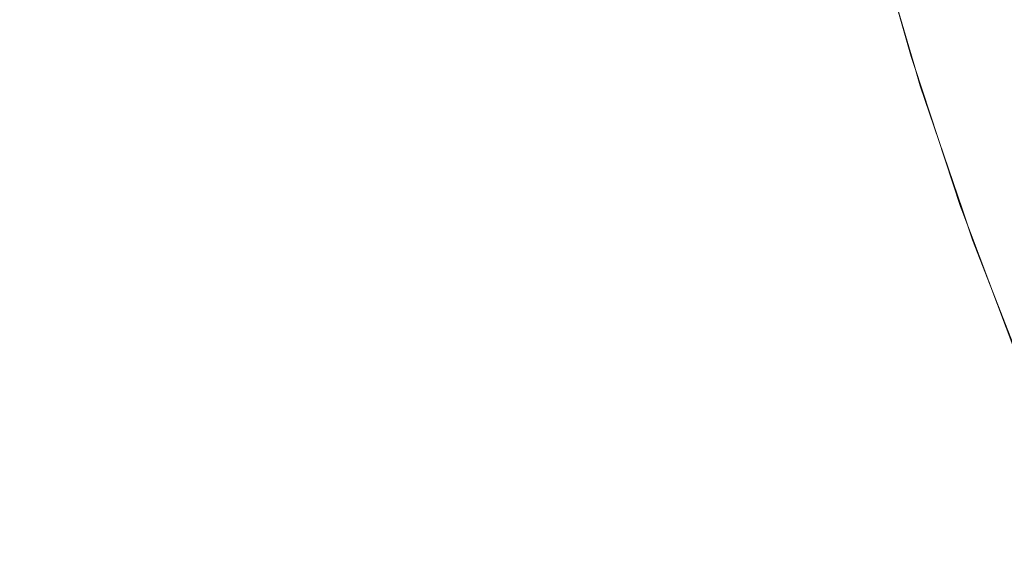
# Model space of a CAD drawing. Header units: centimetres. Extents: x -26 to 27.3, y -25.9 to -24.1.
# Tile 69 of 224: x -8.1565 to -8.1037, y -25.4455 to -25.4165. Entities that reach past the tile are written whole.
import ezdxf

# ---------------------------------------------------------------- set-up
doc = ezdxf.new("R2010")
doc.units = ezdxf.units.CM
doc.header["$LTSCALE"] = 2.54
doc.layers.add('Lucido design-1', color=7, linetype='Continuous')

# ---------------------------------------------------------------- blocks, each defined once
blk = doc.blocks.new('Gruppo-7-1')
at = {"color": 7, "linetype": 'Continuous', "lineweight": 9}
blk.add_3dface([(-25.917482, -24.159888, 1182.422727), (-25.917482, -25.759888, 1182.422727), (27.182518, -25.759888, 1182.422727), (27.182518, -24.159888, 1182.422727)], dxfattribs=at)
for points, invisible_edges in [([(-8.128861, -25.416527, 1181.664312), (-8.131131, -25.407253, 1181.664312), (-8.128882, -25.406754, 1181.667653), (-8.126636, -25.415931, 1181.667653)], 15), ([(-8.131254, -25.417168, 1181.661015), (-8.133549, -25.407789, 1181.661015), (-8.131131, -25.407253, 1181.664312), (-8.128861, -25.416527, 1181.664312)], 15), ([(-8.133741, -25.417834, 1181.657866), (-8.136063, -25.408346, 1181.657866), (-8.133549, -25.407789, 1181.661015), (-8.131254, -25.417168, 1181.661015)], 15), ([(-8.136352, -25.418534, 1181.654822), (-8.138702, -25.408931, 1181.654822), (-8.136063, -25.408346, 1181.657866), (-8.133741, -25.417834, 1181.657866)], 15), ([(-8.139084, -25.419266, 1181.651887), (-8.141463, -25.409543, 1181.651887), (-8.138702, -25.408931, 1181.654822), (-8.136352, -25.418534, 1181.654822)], 15), ([(-8.104713, -25.417227, 1181.951355), (-8.106978, -25.409229, 1181.951355), (-8.105763, -25.408913, 1181.955264), (-8.103513, -25.416859, 1181.955264)], 15), ([(-8.103513, -25.416859, 1181.955264), (-8.105763, -25.408913, 1181.955264), (-8.104392, -25.408556, 1181.959121), (-8.102158, -25.416444, 1181.959121)], 15), ([(-8.141931, -25.420029, 1181.649067), (-8.144341, -25.410181, 1181.649067), (-8.141463, -25.409543, 1181.651887), (-8.139084, -25.419266, 1181.651887)], 15), ([(-8.106648, -25.417819, 1181.94341), (-8.108936, -25.409739, 1181.94341), (-8.108036, -25.409504, 1181.947402), (-8.105759, -25.417547, 1181.947402)], 15), ([(-8.105759, -25.417547, 1181.947402), (-8.108036, -25.409504, 1181.947402), (-8.106978, -25.409229, 1181.951355), (-8.104713, -25.417227, 1181.951355)], 15), ([(-8.107952, -25.418219, 1181.935341), (-8.110256, -25.410082, 1181.935341), (-8.109676, -25.409931, 1181.939388), (-8.107379, -25.418043, 1181.939388)], 15), ([(-8.107379, -25.418043, 1181.939388), (-8.109676, -25.409931, 1181.939388), (-8.108936, -25.409739, 1181.94341), (-8.106648, -25.417819, 1181.94341)], 15), ([(-8.14489, -25.420822, 1181.646368), (-8.147332, -25.410844, 1181.646368), (-8.144341, -25.410181, 1181.649067), (-8.141931, -25.420029, 1181.649067)], 15), ([(-8.108714, -25.418452, 1181.923272), (-8.111027, -25.410283, 1181.923272), (-8.110932, -25.410258, 1181.927202), (-8.10862, -25.418423, 1181.927202)], 15), ([(-8.111027, -25.410283, 1181.923272), (-8.108714, -25.418452, 1181.923272), (-8.108715, -25.418453, 1181.922727), (-8.110738, -25.411309, 1181.922727)], 11), ([(-8.10862, -25.418423, 1181.927202), (-8.110932, -25.410258, 1181.927202), (-8.110674, -25.410191, 1181.931277), (-8.108365, -25.418345, 1181.931277)], 15), ([(-8.108365, -25.418345, 1181.931277), (-8.110674, -25.410191, 1181.931277), (-8.110256, -25.410082, 1181.935341), (-8.107952, -25.418219, 1181.935341)], 15), ([(-8.147956, -25.421643, 1181.643793), (-8.150431, -25.411531, 1181.643793), (-8.147332, -25.410844, 1181.646368), (-8.14489, -25.420822, 1181.646368)], 15), ([(-8.151124, -25.422492, 1181.641348), (-8.153632, -25.412241, 1181.641348), (-8.150431, -25.411531, 1181.643793), (-8.147956, -25.421643, 1181.643793)], 15), ([(-8.108395, -25.420083, 1181.716767), (-8.110839, -25.411698, 1181.716767), (-8.110686, -25.411657, 1181.720755), (-8.108244, -25.420035, 1181.720755)], 15), ([(-8.110667, -25.411652, 1181.722727), (-8.110738, -25.411309, 1181.922727), (-8.108715, -25.418453, 1181.922727)], 9), ([(-8.108244, -25.420035, 1181.720755), (-8.110686, -25.411657, 1181.720755), (-8.110667, -25.411652, 1181.722727), (-8.108513, -25.419042, 1181.722727)], 11), ([(-8.108715, -25.418453, 1181.922727), (-8.108513, -25.419042, 1181.722727), (-8.110667, -25.411652, 1181.722727)], 9), ([(-8.110521, -25.420753, 1181.700917), (-8.112993, -25.412275, 1181.700917), (-8.112223, -25.412069, 1181.704851), (-8.109762, -25.420514, 1181.704851)], 15), ([(-8.109762, -25.420514, 1181.704851), (-8.112223, -25.412069, 1181.704851), (-8.111608, -25.411904, 1181.708808), (-8.109154, -25.420322, 1181.708808)], 15), ([(-8.109154, -25.420322, 1181.708808), (-8.111608, -25.411904, 1181.708808), (-8.111146, -25.41178, 1181.712782), (-8.108698, -25.420178, 1181.712782)], 15), ([(-8.108698, -25.420178, 1181.712782), (-8.111146, -25.41178, 1181.712782), (-8.110839, -25.411698, 1181.716767), (-8.108395, -25.420083, 1181.716767)], 15), ([(-8.154389, -25.423367, 1181.639037), (-8.156932, -25.412973, 1181.639037), (-8.153632, -25.412241, 1181.641348), (-8.151124, -25.422492, 1181.641348)], 15), ([(-8.112493, -25.421375, 1181.693147), (-8.11499, -25.41281, 1181.693147), (-8.113915, -25.412522, 1181.697014), (-8.111432, -25.42104, 1181.697014)], 15), ([(-8.111432, -25.42104, 1181.697014), (-8.113915, -25.412522, 1181.697014), (-8.112993, -25.412275, 1181.700917), (-8.110521, -25.420753, 1181.700917)], 15), ([(-8.157745, -25.424266, 1181.636865), (-8.160325, -25.413725, 1181.636865), (-8.156932, -25.412973, 1181.639037), (-8.154389, -25.423367, 1181.639037)], 15), ([(-8.115061, -25.422184, 1181.68555), (-8.11759, -25.413507, 1181.68555), (-8.116215, -25.413138, 1181.689324), (-8.113703, -25.421756, 1181.689324)], 15), ([(-8.113703, -25.421756, 1181.689324), (-8.116215, -25.413138, 1181.689324), (-8.11499, -25.41281, 1181.693147), (-8.112493, -25.421375, 1181.693147)], 15), ([(-8.116565, -25.422658, 1181.681833), (-8.119113, -25.413915, 1181.681833), (-8.11759, -25.413507, 1181.68555), (-8.115061, -25.422184, 1181.68555)], 15), ([(-8.118212, -25.423178, 1181.678179), (-8.120781, -25.414362, 1181.678179), (-8.119113, -25.413915, 1181.681833), (-8.116565, -25.422658, 1181.681833)], 15), ([(-8.120001, -25.423742, 1181.674593), (-8.122593, -25.414847, 1181.674593), (-8.120781, -25.414362, 1181.678179), (-8.118212, -25.423178, 1181.678179)], 15), ([(-8.121928, -25.42435, 1181.671083), (-8.124546, -25.415371, 1181.671083), (-8.122593, -25.414847, 1181.674593), (-8.120001, -25.423742, 1181.674593)], 15), ([(-8.123992, -25.425, 1181.667653), (-8.126636, -25.415931, 1181.667653), (-8.124546, -25.415371, 1181.671083), (-8.121928, -25.42435, 1181.671083)], 15), ([(-8.126189, -25.425693, 1181.664312), (-8.128861, -25.416527, 1181.664312), (-8.126636, -25.415931, 1181.667653), (-8.123992, -25.425, 1181.667653)], 15), ([(-8.128552, -25.426438, 1181.661015), (-8.131254, -25.417168, 1181.661015), (-8.128861, -25.416527, 1181.664312), (-8.126189, -25.425693, 1181.664312)], 15), ([(-8.102111, -25.425122, 1181.951355), (-8.104713, -25.417227, 1181.951355), (-8.103513, -25.416859, 1181.955264), (-8.100927, -25.424703, 1181.955264)], 15), ([(-8.131008, -25.427212, 1181.657866), (-8.133741, -25.417834, 1181.657866), (-8.131254, -25.417168, 1181.661015), (-8.128552, -25.426438, 1181.661015)], 15), ([(-8.103142, -25.425486, 1181.947402), (-8.105759, -25.417547, 1181.947402), (-8.104713, -25.417227, 1181.951355), (-8.102111, -25.425122, 1181.951355)], 15), ([(-8.133586, -25.428025, 1181.654822), (-8.136352, -25.418534, 1181.654822), (-8.133741, -25.417834, 1181.657866), (-8.131008, -25.427212, 1181.657866)], 15), ([(-8.10474, -25.42605, 1181.939388), (-8.107379, -25.418043, 1181.939388), (-8.106648, -25.417819, 1181.94341), (-8.104019, -25.425796, 1181.94341)], 15), ([(-8.104019, -25.425796, 1181.94341), (-8.106648, -25.417819, 1181.94341), (-8.105759, -25.417547, 1181.947402), (-8.103142, -25.425486, 1181.947402)], 15), ([(-8.10852, -25.419044, 1181.922727), (-8.108715, -25.418453, 1181.922727), (-8.108714, -25.418452, 1181.923272)], 10), ([(-8.108715, -25.418453, 1181.922727), (-8.10852, -25.419044, 1181.922727), (-8.108513, -25.419042, 1181.722727)], 10), ([(-8.106056, -25.426515, 1181.923272), (-8.108714, -25.418452, 1181.923272), (-8.10862, -25.418423, 1181.927202), (-8.105963, -25.426483, 1181.927202)], 15), ([(-8.108714, -25.418452, 1181.923272), (-8.106056, -25.426515, 1181.923272), (-8.106058, -25.426516, 1181.922727), (-8.10852, -25.419044, 1181.922727)], 11), ([(-8.105963, -25.426483, 1181.927202), (-8.10862, -25.418423, 1181.927202), (-8.108365, -25.418345, 1181.931277), (-8.105712, -25.426394, 1181.931277)], 15), ([(-8.105712, -25.426394, 1181.931277), (-8.108365, -25.418345, 1181.931277), (-8.107952, -25.418219, 1181.935341), (-8.105304, -25.42625, 1181.935341)], 15), ([(-8.105304, -25.42625, 1181.935341), (-8.107952, -25.418219, 1181.935341), (-8.107379, -25.418043, 1181.939388), (-8.10474, -25.42605, 1181.939388)], 15), ([(-8.136283, -25.428876, 1181.651887), (-8.139084, -25.419266, 1181.651887), (-8.136352, -25.418534, 1181.654822), (-8.133586, -25.428025, 1181.654822)], 15), ([(-8.108225, -25.420029, 1181.722727), (-8.108513, -25.419042, 1181.722727), (-8.10852, -25.419044, 1181.922727)], 10), ([(-8.108225, -25.420029, 1181.722727), (-8.10852, -25.419044, 1181.922727), (-8.106058, -25.426516, 1181.922727)], 9), ([(-8.108513, -25.419042, 1181.722727), (-8.108225, -25.420029, 1181.722727), (-8.108244, -25.420035, 1181.720755)], 10), ([(-8.139094, -25.429762, 1181.649067), (-8.141931, -25.420029, 1181.649067), (-8.139084, -25.419266, 1181.651887), (-8.136283, -25.428876, 1181.651887)], 15), ([(-8.142016, -25.430683, 1181.646368), (-8.14489, -25.420822, 1181.646368), (-8.141931, -25.420029, 1181.649067), (-8.139094, -25.429762, 1181.649067)], 15), ([(-8.105886, -25.428462, 1181.712782), (-8.108698, -25.420178, 1181.712782), (-8.108395, -25.420083, 1181.716767), (-8.105588, -25.428353, 1181.716767)], 15), ([(-8.105588, -25.428353, 1181.716767), (-8.108395, -25.420083, 1181.716767), (-8.108244, -25.420035, 1181.720755), (-8.105439, -25.428299, 1181.720755)], 15), ([(-8.105439, -25.428299, 1181.720755), (-8.108244, -25.420035, 1181.720755), (-8.108225, -25.420029, 1181.722727), (-8.105966, -25.426685, 1181.722727)], 11), ([(-8.106058, -25.426516, 1181.922727), (-8.105966, -25.426685, 1181.722727), (-8.108225, -25.420029, 1181.722727)], 9), ([(-8.107683, -25.429115, 1181.700917), (-8.110521, -25.420753, 1181.700917), (-8.109762, -25.420514, 1181.704851), (-8.106934, -25.428843, 1181.704851)], 15), ([(-8.106934, -25.428843, 1181.704851), (-8.109762, -25.420514, 1181.704851), (-8.109154, -25.420322, 1181.708808), (-8.106335, -25.428625, 1181.708808)], 15), ([(-8.106335, -25.428625, 1181.708808), (-8.109154, -25.420322, 1181.708808), (-8.108698, -25.420178, 1181.712782), (-8.105886, -25.428462, 1181.712782)], 15), ([(-8.145043, -25.431638, 1181.643793), (-8.147956, -25.421643, 1181.643793), (-8.14489, -25.420822, 1181.646368), (-8.142016, -25.430683, 1181.646368)], 15), ([(-8.109626, -25.429823, 1181.693147), (-8.112493, -25.421375, 1181.693147), (-8.111432, -25.42104, 1181.697014), (-8.10858, -25.429442, 1181.697014)], 15), ([(-8.10858, -25.429442, 1181.697014), (-8.111432, -25.42104, 1181.697014), (-8.110521, -25.420753, 1181.700917), (-8.107683, -25.429115, 1181.700917)], 15), ([(-8.148171, -25.432624, 1181.641348), (-8.151124, -25.422492, 1181.641348), (-8.147956, -25.421643, 1181.643793), (-8.145043, -25.431638, 1181.643793)], 15), ([(-8.110818, -25.430257, 1181.689324), (-8.113703, -25.421756, 1181.689324), (-8.112493, -25.421375, 1181.693147), (-8.109626, -25.429823, 1181.693147)], 15), ([(-8.113637, -25.431283, 1181.681833), (-8.116565, -25.422658, 1181.681833), (-8.115061, -25.422184, 1181.68555), (-8.112156, -25.430743, 1181.68555)], 15), ([(-8.112156, -25.430743, 1181.68555), (-8.115061, -25.422184, 1181.68555), (-8.113703, -25.421756, 1181.689324), (-8.110818, -25.430257, 1181.689324)], 15), ([(-8.151395, -25.43364, 1181.639037), (-8.154389, -25.423367, 1181.639037), (-8.151124, -25.422492, 1181.641348), (-8.148171, -25.432624, 1181.641348)], 15), ([(-8.11526, -25.431873, 1181.678179), (-8.118212, -25.423178, 1181.678179), (-8.116565, -25.422658, 1181.681833), (-8.113637, -25.431283, 1181.681833)], 15), ([(-8.117023, -25.432515, 1181.674593), (-8.120001, -25.423742, 1181.674593), (-8.118212, -25.423178, 1181.678179), (-8.11526, -25.431873, 1181.678179)], 15), ([(-8.154709, -25.434685, 1181.636865), (-8.157745, -25.424266, 1181.636865), (-8.154389, -25.423367, 1181.639037), (-8.151395, -25.43364, 1181.639037)], 15), ([(-8.118922, -25.433206, 1181.671083), (-8.121928, -25.42435, 1181.671083), (-8.120001, -25.423742, 1181.674593), (-8.117023, -25.432515, 1181.674593)], 15), ([(-8.158108, -25.435757, 1181.634835), (-8.161188, -25.425189, 1181.634835), (-8.157745, -25.424266, 1181.636865), (-8.154709, -25.434685, 1181.636865)], 15), ([(-8.120956, -25.433946, 1181.667653), (-8.123992, -25.425, 1181.667653), (-8.121928, -25.42435, 1181.671083), (-8.118922, -25.433206, 1181.671083)], 15), ([(-8.12312, -25.434734, 1181.664312), (-8.126189, -25.425693, 1181.664312), (-8.123992, -25.425, 1181.667653), (-8.120956, -25.433946, 1181.667653)], 15), ([(-8.125448, -25.435582, 1181.661015), (-8.128552, -25.426438, 1181.661015), (-8.126189, -25.425693, 1181.664312), (-8.12312, -25.434734, 1181.664312)], 15), ([(-8.101763, -25.433938, 1181.939388), (-8.10474, -25.42605, 1181.939388), (-8.104019, -25.425796, 1181.94341), (-8.101053, -25.433653, 1181.94341)], 15), ([(-8.101053, -25.433653, 1181.94341), (-8.104019, -25.425796, 1181.94341), (-8.103142, -25.425486, 1181.947402), (-8.100191, -25.433306, 1181.947402)], 15), ([(-8.127868, -25.436462, 1181.657866), (-8.131008, -25.427212, 1181.657866), (-8.128552, -25.426438, 1181.661015), (-8.125448, -25.435582, 1181.661015)], 15), ([(-8.102967, -25.434422, 1181.927202), (-8.105963, -25.426483, 1181.927202), (-8.105712, -25.426394, 1181.931277), (-8.10272, -25.434323, 1181.931277)], 15), ([(-8.10272, -25.434323, 1181.931277), (-8.105712, -25.426394, 1181.931277), (-8.105304, -25.42625, 1181.935341), (-8.102319, -25.434161, 1181.935341)], 15), ([(-8.102319, -25.434161, 1181.935341), (-8.105304, -25.42625, 1181.935341), (-8.10474, -25.42605, 1181.939388), (-8.101763, -25.433938, 1181.939388)], 15), ([(-8.105991, -25.426693, 1181.922727), (-8.106058, -25.426516, 1181.922727), (-8.106056, -25.426515, 1181.923272)], 10), ([(-8.106058, -25.426516, 1181.922727), (-8.105991, -25.426693, 1181.922727), (-8.105966, -25.426685, 1181.722727)], 10), ([(-8.103058, -25.434459, 1181.923272), (-8.106056, -25.426515, 1181.923272), (-8.105963, -25.426483, 1181.927202), (-8.102967, -25.434422, 1181.927202)], 15), ([(-8.103143, -25.43424, 1181.922727), (-8.105991, -25.426693, 1181.922727), (-8.106056, -25.426515, 1181.923272), (-8.103058, -25.434459, 1181.923272)], 14), ([(-8.105421, -25.428292, 1181.722727), (-8.105966, -25.426685, 1181.722727), (-8.105991, -25.426693, 1181.922727)], 10), ([(-8.105421, -25.428292, 1181.722727), (-8.105991, -25.426693, 1181.922727), (-8.103143, -25.43424, 1181.922727)], 9), ([(-8.105966, -25.426685, 1181.722727), (-8.105421, -25.428292, 1181.722727), (-8.105439, -25.428299, 1181.720755)], 10), ([(-8.130408, -25.437387, 1181.654822), (-8.133586, -25.428025, 1181.654822), (-8.131008, -25.427212, 1181.657866), (-8.127868, -25.436462, 1181.657866)], 15), ([(-8.133065, -25.438354, 1181.651887), (-8.136283, -25.428876, 1181.651887), (-8.133586, -25.428025, 1181.654822), (-8.130408, -25.437387, 1181.654822)], 15), ([(-8.103157, -25.436797, 1181.708808), (-8.106335, -25.428625, 1181.708808), (-8.105886, -25.428462, 1181.712782), (-8.102716, -25.436614, 1181.712782)], 15), ([(-8.102716, -25.436614, 1181.712782), (-8.105886, -25.428462, 1181.712782), (-8.105588, -25.428353, 1181.716767), (-8.102422, -25.436493, 1181.716767)], 15), ([(-8.102422, -25.436493, 1181.716767), (-8.105588, -25.428353, 1181.716767), (-8.105439, -25.428299, 1181.720755), (-8.102276, -25.436432, 1181.720755)], 15), ([(-8.102276, -25.436432, 1181.720755), (-8.105439, -25.428299, 1181.720755), (-8.105421, -25.428292, 1181.722727), (-8.103112, -25.434228, 1181.722727)], 11), ([(-8.103143, -25.43424, 1181.922727), (-8.103112, -25.434228, 1181.722727), (-8.105421, -25.428292, 1181.722727)], 9), ([(-8.135836, -25.439362, 1181.649067), (-8.139094, -25.429762, 1181.649067), (-8.136283, -25.428876, 1181.651887), (-8.133065, -25.438354, 1181.651887)], 15), ([(-8.104482, -25.437346, 1181.700917), (-8.107683, -25.429115, 1181.700917), (-8.106934, -25.428843, 1181.704851), (-8.103746, -25.437041, 1181.704851)], 15), ([(-8.103746, -25.437041, 1181.704851), (-8.106934, -25.428843, 1181.704851), (-8.106335, -25.428625, 1181.708808), (-8.103157, -25.436797, 1181.708808)], 15), ([(-8.106392, -25.438137, 1181.693147), (-8.109626, -25.429823, 1181.693147), (-8.10858, -25.429442, 1181.697014), (-8.105364, -25.437711, 1181.697014)], 15), ([(-8.105364, -25.437711, 1181.697014), (-8.10858, -25.429442, 1181.697014), (-8.107683, -25.429115, 1181.700917), (-8.104482, -25.437346, 1181.700917)], 15), ([(-8.138714, -25.44041, 1181.646368), (-8.142016, -25.430683, 1181.646368), (-8.139094, -25.429762, 1181.649067), (-8.135836, -25.439362, 1181.649067)], 15), ([(-8.107565, -25.438623, 1181.689324), (-8.110818, -25.430257, 1181.689324), (-8.109626, -25.429823, 1181.693147), (-8.106392, -25.438137, 1181.693147)], 15), ([(-8.10888, -25.439168, 1181.68555), (-8.112156, -25.430743, 1181.68555), (-8.110818, -25.430257, 1181.689324), (-8.107565, -25.438623, 1181.689324)], 15), ([(-8.141697, -25.441496, 1181.643793), (-8.145043, -25.431638, 1181.643793), (-8.142016, -25.430683, 1181.646368), (-8.138714, -25.44041, 1181.646368)], 15), ([(-8.110336, -25.439771, 1181.681833), (-8.113637, -25.431283, 1181.681833), (-8.112156, -25.430743, 1181.68555), (-8.10888, -25.439168, 1181.68555)], 15), ([(-8.144779, -25.442617, 1181.641348), (-8.148171, -25.432624, 1181.641348), (-8.145043, -25.431638, 1181.643793), (-8.141697, -25.441496, 1181.643793)], 15), ([(-8.111932, -25.440432, 1181.678179), (-8.11526, -25.431873, 1181.678179), (-8.113637, -25.431283, 1181.681833), (-8.110336, -25.439771, 1181.681833)], 15), ([(-8.113665, -25.44115, 1181.674593), (-8.117023, -25.432515, 1181.674593), (-8.11526, -25.431873, 1181.678179), (-8.111932, -25.440432, 1181.678179)], 15), ([(-8.147955, -25.443773, 1181.639037), (-8.151395, -25.43364, 1181.639037), (-8.148171, -25.432624, 1181.641348), (-8.144779, -25.442617, 1181.641348)], 15), ([(-8.115532, -25.441923, 1181.671083), (-8.118922, -25.433206, 1181.671083), (-8.117023, -25.432515, 1181.674593), (-8.113665, -25.44115, 1181.674593)], 15), ([(-8.117532, -25.442751, 1181.667653), (-8.120956, -25.433946, 1181.667653), (-8.118922, -25.433206, 1181.671083), (-8.115532, -25.441923, 1181.671083)], 15), ([(-8.15122, -25.444962, 1181.636865), (-8.154709, -25.434685, 1181.636865), (-8.151395, -25.43364, 1181.639037), (-8.147955, -25.443773, 1181.639037)], 15), ([(-8.11966, -25.443633, 1181.664312), (-8.12312, -25.434734, 1181.664312), (-8.120956, -25.433946, 1181.667653), (-8.117532, -25.442751, 1181.667653)], 15), ([(-8.15457, -25.446181, 1181.634835), (-8.158108, -25.435757, 1181.634835), (-8.154709, -25.434685, 1181.636865), (-8.15122, -25.444962, 1181.636865)], 15), ([(-8.121949, -25.444581, 1181.661015), (-8.125448, -25.435582, 1181.661015), (-8.12312, -25.434734, 1181.664312), (-8.11966, -25.443633, 1181.664312)], 15), ([(-8.157997, -25.447428, 1181.632951), (-8.161587, -25.436854, 1181.632951), (-8.158108, -25.435757, 1181.634835), (-8.15457, -25.446181, 1181.634835)], 15), ([(-8.124327, -25.445566, 1181.657866), (-8.127868, -25.436462, 1181.657866), (-8.125448, -25.435582, 1181.661015), (-8.121949, -25.444581, 1181.661015)], 15), ([(-8.126825, -25.446601, 1181.654822), (-8.130408, -25.437387, 1181.654822), (-8.127868, -25.436462, 1181.657866), (-8.124327, -25.445566, 1181.657866)], 15), ([(-8.100204, -25.445092, 1181.704851), (-8.103746, -25.437041, 1181.704851), (-8.103157, -25.436797, 1181.708808), (-8.099626, -25.444823, 1181.708808)], 15), ([(-8.129438, -25.447683, 1181.651887), (-8.133065, -25.438354, 1181.651887), (-8.130408, -25.437387, 1181.654822), (-8.126825, -25.446601, 1181.654822)], 15), ([(-8.101791, -25.445833, 1181.697014), (-8.105364, -25.437711, 1181.697014), (-8.104482, -25.437346, 1181.700917), (-8.100925, -25.445429, 1181.700917)], 15), ([(-8.100925, -25.445429, 1181.700917), (-8.104482, -25.437346, 1181.700917), (-8.103746, -25.437041, 1181.704851), (-8.100204, -25.445092, 1181.704851)], 15), ([(-8.102799, -25.446303, 1181.693147), (-8.106392, -25.438137, 1181.693147), (-8.105364, -25.437711, 1181.697014), (-8.101791, -25.445833, 1181.697014)], 15), ([(-8.132161, -25.448811, 1181.649067), (-8.135836, -25.439362, 1181.649067), (-8.133065, -25.438354, 1181.651887), (-8.129438, -25.447683, 1181.651887)], 15), ([(-8.103949, -25.446839, 1181.689324), (-8.107565, -25.438623, 1181.689324), (-8.106392, -25.438137, 1181.693147), (-8.102799, -25.446303, 1181.693147)], 15), ([(-8.105239, -25.447441, 1181.68555), (-8.10888, -25.439168, 1181.68555), (-8.107565, -25.438623, 1181.689324), (-8.103949, -25.446839, 1181.689324)], 15), ([(-8.134991, -25.449983, 1181.646368), (-8.138714, -25.44041, 1181.646368), (-8.135836, -25.439362, 1181.649067), (-8.132161, -25.448811, 1181.649067)], 15), ([(-8.106668, -25.448107, 1181.681833), (-8.110336, -25.439771, 1181.681833), (-8.10888, -25.439168, 1181.68555), (-8.105239, -25.447441, 1181.68555)], 15), ([(-8.108234, -25.448837, 1181.678179), (-8.111932, -25.440432, 1181.678179), (-8.110336, -25.439771, 1181.681833), (-8.106668, -25.448107, 1181.681833)], 15), ([(-8.137924, -25.451198, 1181.643793), (-8.141697, -25.441496, 1181.643793), (-8.138714, -25.44041, 1181.646368), (-8.134991, -25.449983, 1181.646368)], 15), ([(-8.109933, -25.44963, 1181.674593), (-8.113665, -25.44115, 1181.674593), (-8.111932, -25.440432, 1181.678179), (-8.108234, -25.448837, 1181.678179)], 15), ([(-8.111765, -25.450484, 1181.671083), (-8.115532, -25.441923, 1181.671083), (-8.113665, -25.44115, 1181.674593), (-8.109933, -25.44963, 1181.674593)], 15), ([(-8.140954, -25.452453, 1181.641348), (-8.144779, -25.442617, 1181.641348), (-8.141697, -25.441496, 1181.643793), (-8.137924, -25.451198, 1181.643793)], 15), ([(-8.113727, -25.451398, 1181.667653), (-8.117532, -25.442751, 1181.667653), (-8.115532, -25.441923, 1181.671083), (-8.111765, -25.450484, 1181.671083)], 15), ([(-8.144077, -25.453746, 1181.639037), (-8.147955, -25.443773, 1181.639037), (-8.144779, -25.442617, 1181.641348), (-8.140954, -25.452453, 1181.641348)], 15), ([(-8.115815, -25.452372, 1181.664312), (-8.11966, -25.443633, 1181.664312), (-8.117532, -25.442751, 1181.667653), (-8.113727, -25.451398, 1181.667653)], 15), ([(-8.147287, -25.455076, 1181.636865), (-8.15122, -25.444962, 1181.636865), (-8.147955, -25.443773, 1181.639037), (-8.144077, -25.453746, 1181.639037)], 15), ([(-8.11806, -25.453419, 1181.661015), (-8.121949, -25.444581, 1181.661015), (-8.11966, -25.443633, 1181.664312), (-8.115815, -25.452372, 1181.664312)], 15), ([(-8.120393, -25.454507, 1181.657866), (-8.124327, -25.445566, 1181.657866), (-8.121949, -25.444581, 1181.661015), (-8.11806, -25.453419, 1181.661015)], 15), ([(-8.15058, -25.45644, 1181.634835), (-8.15457, -25.446181, 1181.634835), (-8.15122, -25.444962, 1181.636865), (-8.147287, -25.455076, 1181.636865)], 15)]:
    blk.add_3dface(points, dxfattribs=dict(at, invisible_edges=invisible_edges))

msp = doc.modelspace()

# ---------------------------------------------------------------- block references
at = {"layer": 'Lucido design-1', "color": 7}
msp.add_blockref('Gruppo-7-1', (0, 0), dxfattribs=at)

doc.saveas('drawing.dxf')
